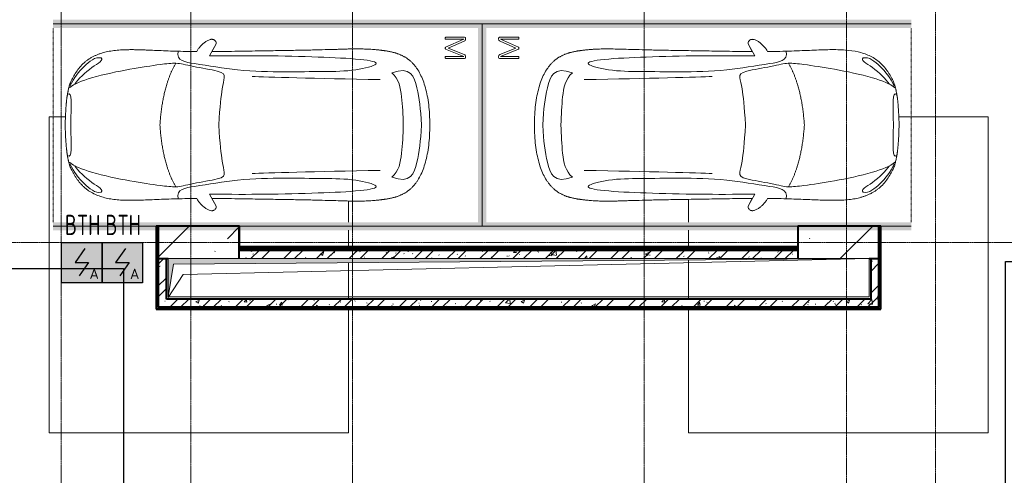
# Model space of a CAD drawing. Header units: millimetres. Extents: x -135639 to 224623, y -383017 to -59102.
# Tile 196 of 256: x 84482 to 96644, y -274592 to -268966. Entities that reach past the tile are written whole.
import ezdxf
from ezdxf.enums import TextEntityAlignment as Align

# ---------------------------------------------------------------- set-up
doc = ezdxf.new("R2010")
doc.units = ezdxf.units.MM
for name, pattern in [('CONTINOUS', [0]), ('Линия сетки', [25, 20, -2.5, 0, -2.5]), ('Невидимые', [5, 3, -2]), ('Штрих_3_3_', [6, 3, -3])]:
    doc.linetypes.add(name, pattern=pattern)
for name, color, linetype, lineweight in [('A-000-M_MASS', 7, 'Continuous', 18), ('A-200-M_WALL', 7, 'Continuous', 18), ('A-200-M_WALL_INT', 7, 'Continuous', 18), ('A-200-M_WALL_PAT', 7, 'Continuous', 40), ('C-953-M_PARKING', 7, 'Continuous', 18), ('C-953-MH_PARKING', 7, 'Невидимые', 18), ('M-567-M_MECH_EQP', 7, 'Continuous', 18), ('S-160-M_FOUND', 7, 'Continuous', 18), ('S-280-M_COLUMN', 7, 'Continuous', 18), ('Z-030-M_GRID', 7, 'Continuous', 9), ('Z-060-M_DETAIL', 7, 'Continuous', 18), ('ПС', 7, 'Continuous', 40), ('СС-011-ПОЖ-СИГНАЛИЗАЦИЯ', 1, 'Continuous', 30)]:
    doc.layers.add(name, color=color, linetype=linetype, lineweight=lineweight)
doc.styles.add('1111', font='isocpeur.ttf')
pattern_1 = [(50, (0, 0), (437.2423, -38.2536), [45.72, -502.92]), (355, (0, 0), (-84.5828, 458.5367), [36.576, -402.336]), (100.451, (36.44, -3.2), (352.662, 420.2802), [38.856, -427.416]), (46.184, (0, 121.9), (650.59, -100.9033), [68.58, -754.38]), (96.636, (54.2, 113.5), (569.766, 593.8263), [58.284, -641.125]), (351.184, (0, 121.9), (569.7716, 593.8214), [54.864, -603.504]), (21, (60.96, 91.44), (363.87505, -245.4366), [45.72, -502.92]), (326, (60.96, 91.44), (148.3253, 442.0518), [36.576, -402.336]), (71.451, (91.3, 71), (512.201, 196.6115), [38.856, -427.416]), (37.5, (0, 0), (7.41278, 202.93179), [6.706, -390.754, 6.706, -401.726, -403.86]), (37.5, (0, 0), (7.41278, 202.93179), [-805.891, 6.706, -397.154]), (7.5, (0, 0), (160.36715, 240.43305), [6.706, -226.162, 6.706, -381.61, -153.924]), (7.5, (0, 0), (160.36715, 240.43305), [-621.182, 6.706, -147.218]), (327.5, (-135.94, 0), (325.41783, -13.7491), [6.706, -145.694, 6.706, -468.782, -630.936]), (327.5, (-135.94, 0), (325.41783, -13.7491), [-627.888, 6.706, -624.23]), (317.5, (-196.9, 0), (355.51, 61.0244), [6.706, -191.414, 6.706, -309.067, -448.056]), (317.5, (-196.9, 0), (355.51, 61.0244), [-513.893, 6.706, -441.35])]
pattern_2 = [(45, (0, 0), (-202.05576, 202.05576), []), (45, (134.7, 0), (-202.05576, 202.05576), [])]
pattern_3 = [(0, (0, 0), (812.8, 203.2), [67.056, -542.544, 67.056, -542.544, -3251.2]), (0, (0, 0), (812.8, 203.2), [-1219.2, 67.056, -1152.144, 67.056, -542.544, -1422.4]), (0, (0, 0), (812.8, 203.2), [-3048, 67.056, -339.344, 67.056, -948.944]), (120, (304.8, 101.6), (-582.37636, 602.30545), [67.056, -542.544, 67.056, -542.544, -3251.2]), (120, (304.8, 101.6), (-582.37636, 602.30545), [-1219.2, 67.056, -1152.144, 67.056, -542.544, -1422.4]), (120, (304.8, 101.6), (-582.37636, 602.30545), [-3048, 67.056, -339.344, 67.056, -948.944]), (240, (406.4, 508), (-230.42364, -805.50545), [67.056, -542.544, 67.056, -542.544, -3251.2]), (240, (406.4, 508), (-230.42364, -805.50545), [-1219.2, 67.056, -1152.144, 67.056, -542.544, -1422.4]), (240, (406.4, 508), (-230.42364, -805.50545), [-3048, 67.056, -339.344, 67.056, -948.944])]

# ---------------------------------------------------------------- blocks, each defined once
blk = doc.blocks.new('A_PAR_Parking - M-2663509-B2_-11_400_')
at = {"layer": 'C-953-M_PARKING', "true_color": 0xf7f9fb}
blk.add_hatch(color=7, dxfattribs=at).paths.add_polyline_path([(-1300, 2650), (-1300, -2700), (1300, -2700), (1300, 2650), (1200, 2650), (1200, -2600), (-1200, -2600), (-1200, 2650)])
at = {"layer": 'A-000-M_MASS', "color": 253, "true_color": 0xaaaaaa}
for p, q in [((-853, 717), (-993, 639)), ((-906, 687), (-993, 639)), ((853, 717), (993, 639)), ((993, 639), (906, 687))]:
    blk.add_line(p, q, dxfattribs=at)
for centre, start, end in [((-1010, 678), 223.4184, 293.9305), ((1010, 678), 246.0695, 316.5816)]:
    blk.add_arc(centre, 42.2, start, end, dxfattribs=at)
for points, knots in [([(-908, 876), (-908, 976), (-911, 1161), (-920, 1362), (-926, 1508), (-930, 1645), (-930, 1769), (-922, 1880), (-911, 1957), (-894, 2031), (-871, 2100), (-841, 2165), (-809, 2216), (-779, 2254), (-754, 2281), (-727, 2307), (-698, 2332), (-667, 2355), (-636, 2376), (-604, 2395), (-574, 2412), (-545, 2426), (-519, 2438), (-500, 2445), (-485, 2450), (-474, 2453), (-463, 2456), (-452, 2458), (-440, 2461), (-428, 2463), (-414, 2466), (-402, 2468), (-391, 2470), (-383, 2471), (-376, 2473), (-370, 2474), (-363, 2475), (-356, 2476), (-349, 2477), (-343, 2478), (-337, 2479), (-330, 2480), (-324, 2481), (-317, 2481), (-309, 2482), (-301, 2483), (-293, 2484), (-285, 2485), (-276, 2486), (-263, 2487), (-249, 2488), (-235, 2489), (-223, 2490), (-211, 2491), (-199, 2492), (-186, 2493), (-168, 2494), (-148, 2495), (-127, 2496), (-106, 2497), (-77, 2498), (-40, 2500), (-13, 2501), (1, 2501)], [-1, -1, -1, -1, -0.913265, -0.826531, -0.783163, -0.739796, -0.653061, -0.612245, -0.571429, -0.530612, -0.489796, -0.44898, -0.408163, -0.387755, -0.367347, -0.346939, -0.326531, -0.306122, -0.285714, -0.265306, -0.244898, -0.22449, -0.204082, -0.183673, -0.173469, -0.163265, -0.153061, -0.142857, -0.132653, -0.122449, -0.112245, -0.102041, -0.096939, -0.091837, -0.086735, -0.084184, -0.081633, -0.076531, -0.07398, -0.071429, -0.068878, -0.066327, -0.063776, -0.061224, -0.058673, -0.056122, -0.053571, -0.05102, -0.048469, -0.045918, -0.040816, -0.038265, -0.035714, -0.033163, -0.030612, -0.028061, -0.02551, -0.020408, -0.017857, -0.015306, -0.010204, -0.005102, 0, 0, 0, 0]), ([(-480, 2441), (-586, 2392), (-719, 2283), (-847, 2128), (-828, 2057)], [0, 0, 0, 0, 0.53668, 1.024735, 1.024735, 1.024735, 1.024735]), ([(-459, 2446), (-508, 2398), (-601, 2147), (-696, 1684), (-744, 1354), (-774, 1106), (-734, 996), (-660, 552), (-618, 522), (-447, 565), (-234, 590), (-2, 602)], [0, 0, 0, 0, 0.884172, 2.058368, 3.212407, 3.977765, 4.871213, 5.547774, 6.288901, 6.772879, 7.454401, 7.454401, 7.454401, 7.454401]), ([(1, 2501), (22, 2500), (51, 2499), (88, 2498), (113, 2497), (137, 2496), (160, 2494), (181, 2493), (201, 2492), (219, 2491), (237, 2489), (253, 2488), (268, 2487), (282, 2485), (295, 2484), (307, 2483), (320, 2481), (330, 2480), (338, 2479), (345, 2478), (350, 2477), (356, 2476), (361, 2475), (366, 2474), (371, 2473), (377, 2472), (385, 2471), (393, 2469), (403, 2467), (416, 2465), (434, 2462), (454, 2458), (476, 2453), (498, 2446), (521, 2437), (555, 2422), (605, 2396), (669, 2355), (730, 2307), (773, 2263), (802, 2225), (823, 2195), (841, 2164), (857, 2132), (871, 2099), (887, 2053), (904, 1994), (915, 1931), (922, 1879), (926, 1839), (928, 1798), (930, 1756), (930, 1720), (931, 1690), (931, 1667), (930, 1645), (930, 1621), (929, 1598), (929, 1566), (927, 1526), (925, 1459), (919, 1336), (911, 1145), (908, 970), (908, 876)], [-1, -1, -1, -1, -0.992347, -0.98852, -0.984694, -0.980867, -0.977041, -0.973214, -0.969388, -0.965561, -0.961735, -0.957908, -0.954082, -0.950255, -0.946429, -0.942602, -0.938776, -0.933673, -0.931122, -0.928571, -0.92602, -0.923469, -0.920918, -0.918367, -0.915816, -0.913265, -0.908163, -0.903061, -0.897959, -0.887755, -0.877551, -0.857143, -0.836735, -0.816327, -0.795918, -0.77551, -0.734694, -0.693878, -0.653061, -0.612245, -0.591837, -0.571429, -0.55102, -0.530612, -0.510204, -0.489796, -0.44898, -0.408163, -0.387755, -0.367347, -0.346939, -0.326531, -0.306122, -0.295918, -0.285714, -0.27551, -0.265306, -0.255102, -0.244898, -0.22449, -0.204082, -0.163265, -0.081633, 0, 0, 0, 0]), ([(459, 2446), (508, 2398), (601, 2147), (696, 1684), (744, 1354), (774, 1106), (734, 996), (660, 552), (618, 522), (447, 565), (234, 590), (2, 602)], [0, 0, 0, 0, 0.884172, 2.058368, 3.212407, 3.977765, 4.871213, 5.547774, 6.288901, 6.772879, 7.454401, 7.454401, 7.454401, 7.454401]), ([(480, 2441), (586, 2392), (719, 2283), (847, 2128), (828, 2057)], [0, 0, 0, 0, 0.53668, 1.024735, 1.024735, 1.024735, 1.024735]), ([(-828, 2057), (-803, 2016), (-728, 2173), (-566, 2339), (-505, 2381)], [0, 0, 0, 0, 0.497572, 1.022643, 1.022643, 1.022643, 1.022643]), ([(828, 2057), (803, 2016), (728, 2173), (566, 2339), (505, 2381)], [0, 0, 0, 0, 0.497572, 1.022643, 1.022643, 1.022643, 1.022643]), ([(-908, 1106), (-792, 1130), (-753, 859), (-663, 332), (-655, -196), (-661, -684), (-663, -1068), (-764, -1443), (-817, -1157), (-842, -605), (-857, -17), (-857, 454), (-853, 717)], [0, 0, 0, 0, 1.013953, 2.476159, 4.172855, 5.704608, 7.082231, 8.244161, 9.589947, 11.154659, 12.917121, 14.362976, 14.362976, 14.362976, 14.362976]), ([(908, 1106), (792, 1130), (753, 859), (663, 332), (655, -196), (661, -684), (663, -1068), (764, -1443), (817, -1157), (842, -605), (857, -17), (857, 454), (853, 717)], [0, 0, 0, 0, 1.013953, 2.476159, 4.172855, 5.704608, 7.082231, 8.244161, 9.589947, 11.154659, 12.917121, 14.362976, 14.362976, 14.362976, 14.362976]), ([(-1041, 649), (-1044, 652), (-1049, 657), (-1053, 664), (-1055, 669), (-1057, 675), (-1058, 682), (-1058, 688), (-1058, 702), (-1052, 723), (-1036, 756), (-1011, 790), (-985, 818), (-962, 839), (-944, 853), (-926, 866), (-914, 873), (-908, 876)], [-1, -1, -1, -1, -0.941667, -0.9125, -0.883333, -0.854167, -0.825, -0.795833, -0.766667, -0.65, -0.533333, -0.4, -0.266667, -0.2, -0.133333, -0.066667, 0, 0, 0, 0]), ([(908, 876), (913, 873), (923, 867), (944, 853), (971, 832), (1000, 803), (1026, 771), (1043, 742), (1053, 719), (1057, 703), (1059, 690), (1058, 680), (1056, 673), (1054, 666), (1050, 658), (1045, 652), (1041, 649)], [-1, -1, -1, -1, -0.941667, -0.883333, -0.766667, -0.65, -0.533333, -0.4, -0.333333, -0.266667, -0.2, -0.166667, -0.133333, -0.1, -0.066667, 0, 0, 0, 0]), ([(0, -2004), (-45, -2004), (-132, -2001), (-252, -1991), (-362, -1974), (-462, -1950), (-551, -1921), (-630, -1886), (-686, -1853), (-726, -1824), (-753, -1802), (-774, -1782), (-789, -1766), (-799, -1753), (-809, -1740), (-819, -1727), (-828, -1714), (-836, -1701), (-844, -1688), (-851, -1674), (-858, -1661), (-864, -1647), (-870, -1634), (-876, -1620), (-881, -1606), (-885, -1592), (-890, -1578), (-894, -1565), (-897, -1551), (-901, -1537), (-904, -1524), (-907, -1510), (-909, -1497), (-912, -1483), (-914, -1470), (-916, -1457), (-918, -1444), (-919, -1432), (-921, -1419), (-923, -1403), (-925, -1383), (-928, -1361), (-930, -1339), (-932, -1318), (-934, -1290), (-936, -1257), (-938, -1218), (-939, -1179), (-940, -1139), (-940, -1097), (-939, -1039), (-938, -958), (-934, -846), (-931, -714), (-926, -559), (-923, -376), (-919, -163), (-915, 82), (-911, 315), (-908, 521), (-907, 631), (-906, 687)], [-1, -1, -1, -1, -0.97619, -0.952381, -0.928571, -0.904762, -0.880952, -0.857143, -0.833333, -0.821429, -0.809524, -0.797619, -0.791667, -0.785714, -0.779762, -0.77381, -0.767857, -0.761905, -0.755952, -0.75, -0.744048, -0.738095, -0.732143, -0.72619, -0.720238, -0.714286, -0.708333, -0.702381, -0.696429, -0.690476, -0.684524, -0.678571, -0.672619, -0.666667, -0.660714, -0.654762, -0.64881, -0.642857, -0.636905, -0.630952, -0.619048, -0.607143, -0.595238, -0.583333, -0.571429, -0.547619, -0.52381, -0.5, -0.47619, -0.452381, -0.428571, -0.380952, -0.333333, -0.285714, -0.238095, -0.190476, -0.142857, -0.095238, -0.047619, -0.02381, 0, 0, 0, 0]), ([(906, 687), (907, 631), (908, 521), (911, 367), (913, 222), (916, 41), (919, -163), (923, -376), (926, -559), (930, -688), (932, -780), (934, -844), (936, -902), (938, -956), (939, -1007), (940, -1053), (940, -1097), (940, -1139), (939, -1179), (938, -1218), (936, -1257), (934, -1290), (932, -1318), (930, -1339), (928, -1361), (925, -1383), (923, -1403), (921, -1419), (919, -1432), (918, -1444), (916, -1457), (914, -1470), (912, -1483), (909, -1497), (907, -1510), (904, -1524), (901, -1537), (897, -1551), (894, -1565), (890, -1578), (885, -1592), (881, -1606), (876, -1620), (870, -1634), (864, -1647), (858, -1661), (851, -1674), (844, -1688), (836, -1701), (828, -1714), (819, -1727), (809, -1740), (799, -1753), (789, -1766), (774, -1782), (753, -1802), (726, -1824), (686, -1853), (607, -1900), (495, -1942), (362, -1974), (252, -1991), (132, -2001), (45, -2004), (0, -2004)], [-1, -1, -1, -1, -0.97619, -0.952381, -0.928571, -0.904762, -0.857143, -0.809524, -0.761905, -0.714286, -0.690476, -0.666667, -0.642857, -0.619048, -0.595238, -0.571429, -0.547619, -0.52381, -0.5, -0.47619, -0.452381, -0.428571, -0.416667, -0.404762, -0.392857, -0.380952, -0.369048, -0.363095, -0.357143, -0.35119, -0.345238, -0.339286, -0.333333, -0.327381, -0.321429, -0.315476, -0.309524, -0.303571, -0.297619, -0.291667, -0.285714, -0.279762, -0.27381, -0.267857, -0.261905, -0.255952, -0.25, -0.244048, -0.238095, -0.232143, -0.22619, -0.220238, -0.214286, -0.208333, -0.202381, -0.190476, -0.178571, -0.166667, -0.142857, -0.095238, -0.071429, -0.047619, -0.02381, 0, 0, 0, 0]), ([(-643, -1535), (-732, -1765), (-468, -1855), (-203, -1891), (-2, -1902)], [0, 0, 0, 0, 0.867049, 1.684227, 1.684227, 1.684227, 1.684227]), ([(-643, -1535), (-570, -1622), (-349, -1664), (-124, -1672), (-2, -1676)], [0, 0, 0, 0, 0.616728, 1.242165, 1.242165, 1.242165, 1.242165]), ([(643, -1535), (732, -1765), (468, -1855), (203, -1891), (2, -1902)], [0, 0, 0, 0, 0.867049, 1.684227, 1.684227, 1.684227, 1.684227]), ([(643, -1535), (570, -1622), (349, -1664), (124, -1672), (2, -1676)], [0, 0, 0, 0, 0.616728, 1.242165, 1.242165, 1.242165, 1.242165])]:
    blk.add_open_spline(points, degree=3, knots=knots, dxfattribs=at)
for points, degree in [([(-376, 2470), (-425, 2412), (-257, 2425), (-2, 2432)], 3), ([(376, 2470), (425, 2412), (257, 2425), (2, 2432)], 3), ([(-2, 1330), (-478, 1299), (-762, 1135)], 2), ([(2, 1330), (478, 1299), (762, 1135)], 2), ([(-599, 190), (-592, 24), (-575, -588), (-560, -1389)], 3), ([(599, 190), (592, 24), (575, -588), (560, -1389)], 3)]:
    blk.add_open_spline(points, degree=degree, dxfattribs=at)
at = {"layer": 'C-953-M_PARKING', "color": 253, "true_color": 0xaaaaaa}
for p, q in [((-1250, -2650), (-1250, 2650)), ((1250, 2650), (1250, -2650)), ((823, -2198), (822, -2200)), ((822, -2200), (822, -2434)), ((825, -2196), (823, -2198)), ((823, -2198), (825, -2196)), ((828, -2195), (825, -2196)), ((825, -2196), (828, -2195)), ((834, -2195), (828, -2195)), ((840, -2195), (834, -2195)), ((844, -2196), (840, -2195)), ((840, -2195), (844, -2196)), ((846, -2198), (844, -2196)), ((844, -2196), (846, -2198)), ((846, -2200), (846, -2198)), ((938, -2199), (846, -2425)), ((846, -2425), (846, -2200)), ((869, -2430), (950, -2232)), ((939, -2197), (938, -2199)), ((938, -2199), (939, -2197)), ((941, -2196), (939, -2197)), ((939, -2197), (941, -2196)), ((944, -2195), (941, -2196)), ((941, -2196), (944, -2195)), ((949, -2195), (944, -2195)), ((944, -2195), (949, -2195)), ((953, -2195), (949, -2195)), ((949, -2195), (953, -2195)), ((950, -2232), (1037, -2429)), ((956, -2196), (953, -2195)), ((953, -2195), (956, -2196)), ((958, -2197), (956, -2196)), ((956, -2196), (958, -2197)), ((960, -2199), (958, -2197)), ((958, -2197), (960, -2199)), ((1059, -2425), (960, -2199)), ((1061, -2196), (1059, -2198)), ((1059, -2198), (1061, -2196)), ((1059, -2198), (1059, -2200)), ((1059, -2200), (1059, -2425)), ((1065, -2195), (1061, -2196)), ((1061, -2196), (1065, -2195)), ((1070, -2195), (1065, -2195)), ((1076, -2195), (1070, -2195)), ((1080, -2196), (1076, -2195)), ((1076, -2195), (1080, -2196)), ((1082, -2198), (1080, -2196)), ((1080, -2196), (1082, -2198)), ((1083, -2200), (1082, -2198)), ((1082, -2198), (1083, -2200)), ((1083, -2434), (1083, -2200)), ((866, -2437), (869, -2430)), ((1037, -2429), (1041, -2437)), ((822, -2434), (826, -2443)), ((826, -2443), (833, -2446)), ((833, -2446), (846, -2446)), ((846, -2446), (855, -2445)), ((855, -2445), (861, -2442)), ((861, -2442), (866, -2437)), ((1041, -2437), (1046, -2442)), ((1046, -2442), (1051, -2445)), ((1051, -2445), (1058, -2446)), ((1058, -2446), (1072, -2446)), ((1072, -2446), (1075, -2445)), ((1075, -2445), (1072, -2446)), ((1075, -2445), (1079, -2443)), ((1079, -2443), (1075, -2445)), ((1079, -2443), (1082, -2440)), ((1082, -2440), (1079, -2443)), ((1082, -2440), (1083, -2434)), ((1250, -2650), (-1250, -2650))]:
    blk.add_line(p, q, dxfattribs=at)
at = {"layer": 'C-953-MH_PARKING', "color": 253, "linetype": 'Штрих_3_3_', "true_color": 0xaaaaaa}
blk.add_line((-1200, 2650), (1200, 2650), dxfattribs=at)
blk = doc.blocks.new('A_PAR_Parking - M-V4-B2_-11_400_')
at = {"layer": 'C-953-M_PARKING', "true_color": 0xf7f9fb}
blk.add_hatch(color=7, dxfattribs=at).paths.add_polyline_path([(-1300, -2580), (-1300, -2650), (-1200, -2650), (-1200, 2600), (1200, 2600), (1200, -2650), (1300, -2650), (1300, 2700), (-1300, 2700), (-1300, -1886)])
at = {"layer": 'A-000-M_MASS', "color": 253, "true_color": 0xaaaaaa}
for p, q in [((-853, -717), (-993, -639)), ((-906, -687), (-993, -639)), ((853, -717), (993, -639)), ((993, -639), (906, -687))]:
    blk.add_line(p, q, dxfattribs=at)
for centre, start, end in [((-1010, -678), 66.0695, 136.5816), ((1010, -678), 43.4184, 113.9305)]:
    blk.add_arc(centre, 42.2, start, end, dxfattribs=at)
for points, knots in [([(0, 2004), (-45, 2004), (-132, 2001), (-252, 1991), (-362, 1974), (-495, 1942), (-607, 1900), (-686, 1853), (-726, 1824), (-753, 1802), (-774, 1782), (-789, 1766), (-799, 1753), (-809, 1740), (-819, 1727), (-828, 1714), (-836, 1701), (-844, 1688), (-851, 1674), (-858, 1661), (-864, 1647), (-870, 1634), (-876, 1620), (-881, 1606), (-885, 1592), (-890, 1578), (-894, 1565), (-897, 1551), (-901, 1537), (-904, 1524), (-907, 1510), (-909, 1497), (-912, 1483), (-914, 1470), (-916, 1457), (-918, 1444), (-919, 1432), (-921, 1419), (-923, 1403), (-925, 1383), (-928, 1361), (-930, 1339), (-932, 1318), (-934, 1290), (-936, 1257), (-938, 1218), (-939, 1179), (-940, 1139), (-940, 1097), (-940, 1053), (-939, 1007), (-938, 956), (-936, 902), (-934, 844), (-932, 780), (-930, 688), (-926, 559), (-923, 376), (-919, 163), (-915, -82), (-911, -315), (-908, -521), (-907, -631), (-906, -687)], [0, 0, 0, 0, 0.02381, 0.047619, 0.071429, 0.095238, 0.142857, 0.166667, 0.178571, 0.190476, 0.202381, 0.208333, 0.214286, 0.220238, 0.22619, 0.232143, 0.238095, 0.244048, 0.25, 0.255952, 0.261905, 0.267857, 0.27381, 0.279762, 0.285714, 0.291667, 0.297619, 0.303571, 0.309524, 0.315476, 0.321429, 0.327381, 0.333333, 0.339286, 0.345238, 0.35119, 0.357143, 0.363095, 0.369048, 0.380952, 0.392857, 0.404762, 0.416667, 0.428571, 0.452381, 0.47619, 0.5, 0.52381, 0.547619, 0.571429, 0.595238, 0.619048, 0.642857, 0.666667, 0.690476, 0.714286, 0.761905, 0.809524, 0.857143, 0.904762, 0.952381, 0.97619, 1, 1, 1, 1]), ([(906, -687), (907, -631), (908, -521), (911, -367), (913, -222), (916, -41), (919, 163), (923, 376), (926, 559), (930, 688), (932, 780), (935, 865), (938, 958), (939, 1039), (940, 1097), (940, 1139), (939, 1179), (938, 1218), (937, 1250), (935, 1277), (933, 1304), (930, 1332), (928, 1361), (925, 1383), (923, 1403), (921, 1419), (919, 1432), (918, 1444), (916, 1457), (914, 1470), (912, 1483), (909, 1497), (907, 1510), (904, 1524), (901, 1537), (897, 1551), (894, 1565), (890, 1578), (885, 1592), (881, 1606), (876, 1620), (870, 1634), (864, 1647), (858, 1661), (851, 1674), (844, 1688), (836, 1701), (828, 1714), (819, 1727), (809, 1740), (799, 1753), (789, 1766), (774, 1782), (753, 1802), (726, 1824), (686, 1853), (630, 1886), (551, 1921), (462, 1950), (362, 1974), (252, 1991), (132, 2001), (45, 2004), (0, 2004)], [0, 0, 0, 0, 0.02381, 0.047619, 0.071429, 0.095238, 0.142857, 0.190476, 0.238095, 0.285714, 0.309524, 0.333333, 0.380952, 0.428571, 0.452381, 0.47619, 0.5, 0.52381, 0.547619, 0.559524, 0.571429, 0.595238, 0.607143, 0.619048, 0.630952, 0.636905, 0.642857, 0.64881, 0.654762, 0.660714, 0.666667, 0.672619, 0.678571, 0.684524, 0.690476, 0.696429, 0.702381, 0.708333, 0.714286, 0.720238, 0.72619, 0.732143, 0.738095, 0.744048, 0.75, 0.755952, 0.761905, 0.767857, 0.77381, 0.779762, 0.785714, 0.791667, 0.797619, 0.809524, 0.821429, 0.833333, 0.857143, 0.880952, 0.904762, 0.928571, 0.952381, 0.97619, 1, 1, 1, 1]), ([(-643, 1535), (-732, 1765), (-468, 1855), (-203, 1891), (-2, 1902)], [0, 0, 0, 0, 0.867049, 1.684227, 1.684227, 1.684227, 1.684227]), ([(643, 1535), (732, 1765), (468, 1855), (203, 1891), (2, 1902)], [0, 0, 0, 0, 0.867049, 1.684227, 1.684227, 1.684227, 1.684227]), ([(-643, 1535), (-570, 1622), (-349, 1664), (-124, 1672), (-2, 1676)], [0, 0, 0, 0, 0.616728, 1.242165, 1.242165, 1.242165, 1.242165]), ([(643, 1535), (570, 1622), (349, 1664), (124, 1672), (2, 1676)], [0, 0, 0, 0, 0.616728, 1.242165, 1.242165, 1.242165, 1.242165]), ([(-908, -1106), (-792, -1130), (-753, -859), (-663, -332), (-655, 196), (-661, 684), (-663, 1068), (-764, 1443), (-817, 1157), (-842, 605), (-857, 17), (-857, -454), (-853, -717)], [0, 0, 0, 0, 1.013953, 2.476159, 4.172855, 5.704608, 7.082231, 8.244161, 9.589947, 11.154659, 12.917121, 14.362976, 14.362976, 14.362976, 14.362976]), ([(908, -1106), (792, -1130), (753, -859), (663, -332), (655, 196), (661, 684), (663, 1068), (764, 1443), (817, 1157), (842, 605), (857, 17), (857, -454), (853, -717)], [0, 0, 0, 0, 1.013953, 2.476159, 4.172855, 5.704608, 7.082231, 8.244161, 9.589947, 11.154659, 12.917121, 14.362976, 14.362976, 14.362976, 14.362976]), ([(-459, -2446), (-508, -2398), (-601, -2147), (-696, -1684), (-744, -1354), (-774, -1106), (-734, -996), (-660, -552), (-618, -522), (-447, -565), (-234, -590), (-2, -602)], [0, 0, 0, 0, 0.884172, 2.058368, 3.212407, 3.977765, 4.871213, 5.547774, 6.288901, 6.772879, 7.454401, 7.454401, 7.454401, 7.454401]), ([(459, -2446), (508, -2398), (601, -2147), (696, -1684), (744, -1354), (774, -1106), (734, -996), (660, -552), (618, -522), (447, -565), (234, -590), (2, -602)], [0, 0, 0, 0, 0.884172, 2.058368, 3.212407, 3.977765, 4.871213, 5.547774, 6.288901, 6.772879, 7.454401, 7.454401, 7.454401, 7.454401]), ([(-1041, -649), (-1045, -652), (-1050, -658), (-1054, -666), (-1056, -673), (-1058, -680), (-1059, -690), (-1057, -703), (-1053, -719), (-1043, -742), (-1026, -771), (-1000, -803), (-971, -832), (-944, -853), (-923, -867), (-913, -873), (-908, -876)], [0, 0, 0, 0, 0.066667, 0.1, 0.133333, 0.166667, 0.2, 0.266667, 0.333333, 0.4, 0.533333, 0.65, 0.766667, 0.883333, 0.941667, 1, 1, 1, 1]), ([(908, -876), (914, -873), (926, -866), (944, -853), (962, -839), (985, -818), (1011, -790), (1036, -756), (1052, -723), (1058, -702), (1058, -688), (1058, -682), (1057, -675), (1055, -669), (1053, -664), (1049, -657), (1044, -652), (1041, -649)], [0, 0, 0, 0, 0.066667, 0.133333, 0.2, 0.266667, 0.4, 0.533333, 0.65, 0.766667, 0.795833, 0.825, 0.854167, 0.883333, 0.9125, 0.941667, 1, 1, 1, 1]), ([(-908, -876), (-908, -970), (-911, -1145), (-919, -1337), (-925, -1476), (-928, -1559), (-929, -1622), (-930, -1660), (-930, -1690), (-930, -1713), (-929, -1734), (-929, -1756), (-928, -1777), (-927, -1805), (-925, -1840), (-921, -1880), (-916, -1919), (-910, -1957), (-902, -1994), (-893, -2030), (-882, -2065), (-870, -2099), (-856, -2133), (-840, -2165), (-821, -2196), (-801, -2225), (-772, -2263), (-729, -2308), (-668, -2356), (-604, -2396), (-554, -2423), (-519, -2438), (-496, -2446), (-474, -2453), (-452, -2458), (-432, -2462), (-414, -2466), (-402, -2468), (-391, -2470), (-383, -2471), (-376, -2473), (-370, -2474), (-365, -2475), (-360, -2475), (-354, -2476), (-349, -2477), (-343, -2478), (-337, -2479), (-328, -2480), (-318, -2481), (-305, -2483), (-293, -2484), (-280, -2486), (-266, -2487), (-251, -2488), (-235, -2489), (-218, -2491), (-199, -2492), (-179, -2493), (-158, -2495), (-135, -2496), (-111, -2497), (-86, -2498), (-50, -2499), (-20, -2500), (1, -2501)], [0, 0, 0, 0, 0.081633, 0.163265, 0.204082, 0.244898, 0.265306, 0.285714, 0.295918, 0.306122, 0.316327, 0.326531, 0.336735, 0.346939, 0.367347, 0.387755, 0.408163, 0.428571, 0.44898, 0.469388, 0.489796, 0.510204, 0.530612, 0.55102, 0.571429, 0.591837, 0.612245, 0.653061, 0.693878, 0.734694, 0.77551, 0.795918, 0.816327, 0.836735, 0.857143, 0.877551, 0.887755, 0.897959, 0.903061, 0.908163, 0.913265, 0.915816, 0.918367, 0.920918, 0.923469, 0.92602, 0.928571, 0.931122, 0.933673, 0.938776, 0.942602, 0.946429, 0.950255, 0.954082, 0.957908, 0.961735, 0.965561, 0.969388, 0.973214, 0.977041, 0.980867, 0.984694, 0.98852, 0.992347, 1, 1, 1, 1]), ([(1, -2501), (15, -2501), (42, -2500), (79, -2498), (108, -2497), (129, -2496), (145, -2495), (160, -2494), (174, -2494), (188, -2493), (205, -2492), (221, -2490), (237, -2489), (247, -2488), (258, -2488), (268, -2487), (277, -2486), (289, -2485), (303, -2483), (316, -2482), (325, -2480), (332, -2479), (338, -2479), (345, -2478), (350, -2477), (358, -2476), (365, -2474), (371, -2473), (377, -2472), (385, -2471), (393, -2469), (403, -2467), (416, -2465), (429, -2463), (442, -2460), (454, -2458), (465, -2455), (476, -2452), (487, -2449), (501, -2445), (521, -2437), (547, -2426), (575, -2412), (606, -2395), (637, -2376), (679, -2347), (730, -2307), (781, -2254), (824, -2196), (858, -2133), (884, -2065), (911, -1970), (929, -1835), (932, -1681), (928, -1539), (922, -1387), (912, -1177), (908, -982), (908, -876)], [0, 0, 0, 0, 0.005102, 0.010204, 0.015306, 0.017857, 0.020408, 0.022959, 0.02551, 0.028061, 0.030612, 0.035714, 0.038265, 0.040816, 0.043367, 0.045918, 0.048469, 0.05102, 0.056122, 0.061224, 0.063776, 0.066327, 0.068878, 0.071429, 0.07398, 0.076531, 0.081633, 0.084184, 0.086735, 0.091837, 0.096939, 0.102041, 0.112245, 0.122449, 0.132653, 0.142857, 0.153061, 0.163265, 0.173469, 0.183673, 0.204082, 0.22449, 0.244898, 0.265306, 0.285714, 0.306122, 0.346939, 0.387755, 0.428571, 0.469388, 0.510204, 0.55102, 0.632653, 0.72449, 0.770408, 0.816327, 0.908163, 1, 1, 1, 1]), ([(-480, -2441), (-586, -2392), (-719, -2283), (-847, -2128), (-828, -2057)], [0, 0, 0, 0, 0.53668, 1.024735, 1.024735, 1.024735, 1.024735]), ([(-828, -2057), (-803, -2016), (-728, -2173), (-566, -2339), (-505, -2381)], [0, 0, 0, 0, 0.497572, 1.022643, 1.022643, 1.022643, 1.022643]), ([(480, -2441), (586, -2392), (719, -2283), (847, -2128), (828, -2057)], [0, 0, 0, 0, 0.53668, 1.024735, 1.024735, 1.024735, 1.024735]), ([(828, -2057), (803, -2016), (728, -2173), (566, -2339), (505, -2381)], [0, 0, 0, 0, 0.497572, 1.022643, 1.022643, 1.022643, 1.022643])]:
    blk.add_open_spline(points, degree=3, knots=knots, dxfattribs=at)
for points, degree in [([(-599, -190), (-592, -24), (-575, 588), (-560, 1389)], 3), ([(599, -190), (592, -24), (575, 588), (560, 1389)], 3), ([(-2, -1330), (-478, -1299), (-762, -1135)], 2), ([(2, -1330), (478, -1299), (762, -1135)], 2), ([(-376, -2470), (-425, -2412), (-257, -2425), (-2, -2432)], 3), ([(376, -2470), (425, -2412), (257, -2425), (2, -2432)], 3)]:
    blk.add_open_spline(points, degree=degree, dxfattribs=at)
at = {"layer": 'C-953-M_PARKING', "color": 253, "true_color": 0xaaaaaa}
for p, q in [((1250, 2650), (-1250, 2650)), ((-1250, 2650), (-1250, -2650)), ((1250, -2650), (1250, 2650)), ((826, 2443), (822, 2434)), ((822, 2434), (822, 2200)), ((833, 2446), (826, 2443)), ((846, 2446), (833, 2446)), ((855, 2445), (846, 2446)), ((861, 2442), (855, 2445)), ((866, 2437), (861, 2442)), ((869, 2430), (866, 2437)), ((1041, 2437), (1037, 2429)), ((1046, 2442), (1041, 2437)), ((1051, 2445), (1046, 2442)), ((1058, 2446), (1051, 2445)), ((1072, 2446), (1058, 2446)), ((1075, 2445), (1072, 2446)), ((1072, 2446), (1075, 2445)), ((1079, 2443), (1075, 2445)), ((1075, 2445), (1079, 2443)), ((1082, 2440), (1079, 2443)), ((1079, 2443), (1082, 2440)), ((1083, 2434), (1082, 2440)), ((1083, 2200), (1083, 2434)), ((846, 2200), (846, 2425)), ((846, 2425), (938, 2199)), ((950, 2232), (869, 2430)), ((1037, 2429), (950, 2232)), ((960, 2199), (1059, 2425)), ((1059, 2425), (1059, 2200)), ((822, 2200), (823, 2198)), ((823, 2198), (825, 2196)), ((825, 2196), (823, 2198)), ((825, 2196), (828, 2195)), ((828, 2195), (825, 2196)), ((828, 2195), (834, 2195)), ((834, 2195), (840, 2195)), ((840, 2195), (844, 2196)), ((844, 2196), (840, 2195)), ((844, 2196), (846, 2198)), ((846, 2198), (844, 2196)), ((846, 2198), (846, 2200)), ((938, 2199), (939, 2197)), ((939, 2197), (938, 2199)), ((939, 2197), (941, 2196)), ((941, 2196), (939, 2197)), ((941, 2196), (944, 2195)), ((944, 2195), (941, 2196)), ((944, 2195), (949, 2195)), ((949, 2195), (944, 2195)), ((949, 2195), (953, 2195)), ((953, 2195), (949, 2195)), ((953, 2195), (956, 2196)), ((956, 2196), (953, 2195)), ((956, 2196), (958, 2197)), ((958, 2197), (956, 2196)), ((958, 2197), (960, 2199)), ((960, 2199), (958, 2197)), ((1059, 2200), (1059, 2198)), ((1059, 2198), (1061, 2196)), ((1061, 2196), (1059, 2198)), ((1061, 2196), (1065, 2195)), ((1065, 2195), (1061, 2196)), ((1065, 2195), (1070, 2195)), ((1070, 2195), (1076, 2195)), ((1076, 2195), (1080, 2196)), ((1080, 2196), (1076, 2195)), ((1080, 2196), (1082, 2198)), ((1082, 2198), (1080, 2196)), ((1082, 2198), (1083, 2200)), ((1083, 2200), (1082, 2198))]:
    blk.add_line(p, q, dxfattribs=at)
at = {"layer": 'C-953-MH_PARKING', "color": 253, "linetype": 'Штрих_3_3_', "true_color": 0xaaaaaa}
blk.add_line((-1200, -2650), (1200, -2650), dxfattribs=at)
blk = doc.blocks.new('A_MEQ_OpeningShaft-Rectangular1 - HV_ОВ-2726972-B2_-11_400_')
at = {"layer": 'Z-060-M_DETAIL', "true_color": 0xe2e2e2}
blk.add_hatch(color=254, dxfattribs=at).paths.add_polyline_path([(0, -470), (67, -67), (8455, 0), (0, 0), (0, -285)])
at = {"layer": 'Z-060-M_DETAIL', "color": 253, "true_color": 0xaaaaaa}
for p, q in [((8660, 0), (0, 0)), ((0, 0), (0, -470)), ((0, -470), (67, -67)), ((67, -67), (8660, 0)), ((8660, 0), (8660, -470)), ((0, -470), (8660, -470))]:
    blk.add_line(p, q, dxfattribs=at)
blk = doc.blocks.new('135_SLK_GD_AR_rvt-1-B2_-11_400_')
at = {"layer": 'A-200-M_WALL_PAT', "lineweight": 9, "true_color": 0xaaaaaa}
h = blk.add_hatch(dxfattribs=at)
h.set_pattern_fill('FP_4', color=253, style=0, pattern_type=2)
h.set_pattern_definition(pattern_3)
h.paths.add_polyline_path([(94730, 89200), (94750, 89200), (94750, 90200), (94730, 90200), (94730, 89515)])
h = blk.add_hatch(dxfattribs=at)
h.set_pattern_fill('FP_4', color=253, style=0, pattern_type=2)
h.set_pattern_definition(pattern_3)
h.paths.add_polyline_path([(103670, 89180), (103670, 90200), (103650, 90200), (103650, 89180)])
h = blk.add_hatch(dxfattribs=at)
h.set_pattern_fill('FP_4', color=253, style=0, pattern_type=2)
h.set_pattern_definition(pattern_3)
h.paths.add_polyline_path([(102632, 89920), (102650, 89920), (102650, 89940), (95750, 89940), (95750, 89920), (101938, 89920)])
h = blk.add_hatch(dxfattribs=at)
h.set_pattern_fill('FP_1', color=253, style=0, pattern_type=2)
h.set_pattern_definition(pattern_1)
h.paths.add_polyline_path([(102650, 89800), (102650, 89900), (95750, 89900), (95750, 89800), (102632, 89800)])
h = blk.add_hatch(dxfattribs=at)
h.set_pattern_fill('FP_2', color=253, style=0, pattern_type=2)
h.set_pattern_definition(pattern_2)
h.paths.add_polyline_path([(102650, 89800), (102650, 89900), (95750, 89900), (95750, 89800), (102632, 89800)])
h = blk.add_hatch(dxfattribs=at)
h.set_pattern_fill('FP_1', color=253, style=0, pattern_type=2)
h.set_pattern_definition(pattern_1)
h.paths.add_polyline_path([(94850, 89200), (94850, 89800), (94750, 89800), (94750, 89200)])
h = blk.add_hatch(dxfattribs=at)
h.set_pattern_fill('FP_2', color=253, style=0, pattern_type=2)
h.set_pattern_definition(pattern_2)
h.paths.add_polyline_path([(94850, 89200), (94850, 89800), (94750, 89800), (94750, 89200)])
h = blk.add_hatch(dxfattribs=at)
h.set_pattern_fill('FP_1', color=253, style=0, pattern_type=2)
h.set_pattern_definition(pattern_1)
h.paths.add_polyline_path([(103550, 89300), (103650, 89300), (103650, 89800), (103550, 89800), (103550, 89515)])
h = blk.add_hatch(dxfattribs=at)
h.set_pattern_fill('FP_2', color=253, style=0, pattern_type=2)
h.set_pattern_definition(pattern_2)
h.paths.add_polyline_path([(103550, 89300), (103650, 89300), (103650, 89800), (103550, 89800), (103550, 89515)])
h = blk.add_hatch(dxfattribs=at)
h.set_pattern_fill('FP_1', color=253, style=0, pattern_type=2)
h.set_pattern_definition(pattern_1)
h.paths.add_polyline_path([(103325, 89200), (103650, 89200), (103650, 89300), (94850, 89300), (94850, 89200), (101938, 89200)])
h = blk.add_hatch(dxfattribs=at)
h.set_pattern_fill('FP_2', color=253, style=0, pattern_type=2)
h.set_pattern_definition(pattern_2)
h.paths.add_polyline_path([(103325, 89200), (103650, 89200), (103650, 89300), (94850, 89300), (94850, 89200), (101938, 89200)])
h = blk.add_hatch(dxfattribs=at)
h.set_pattern_fill('FP_4', color=253, style=0, pattern_type=2)
h.set_pattern_definition(pattern_3)
h.paths.add_polyline_path([(103650, 89180), (103650, 89200), (94730, 89200), (94730, 89180), (103325, 89180)])
at = {"color": 253, "lineweight": 18, "true_color": 0xaaaaaa}
for p, q in [((103530, 89800), (95056, 89603)), ((95056, 89603), (94870, 89320))]:
    blk.add_line(p, q, dxfattribs=at)
at = {"layer": 'A-200-M_WALL', "color": 253, "lineweight": 40, "true_color": 0xaaaaaa}
for p, q in [((94730, 90200), (94730, 90202)), ((94750, 90200), (94730, 90200)), ((94730, 90200), (94730, 89200)), ((103670, 90200), (103650, 90200)), ((103670, 90202), (103670, 90200)), ((103670, 89180), (103670, 90200)), ((102650, 89940), (95750, 89940)), ((94730, 89180), (94730, 89200)), ((94730, 89180), (103650, 89180)), ((103670, 89180), (103650, 89180))]:
    blk.add_line(p, q, dxfattribs=at)
at = {"layer": 'A-200-M_WALL_INT', "color": 253, "lineweight": 40, "true_color": 0xaaaaaa}
for p, q in [((94730, 90202), (94725, 90202)), ((94725, 90202), (94725, 90200)), ((94725, 90200), (94725, 89200)), ((95752, 90202), (94730, 90202)), ((95752, 90200), (95752, 90202)), ((95752, 89945), (95752, 90200)), ((102650, 90202), (102648, 90202)), ((102648, 90202), (102648, 89945)), ((103670, 90202), (102650, 90202)), ((103675, 90202), (103670, 90202)), ((103675, 90200), (103675, 90202)), ((103675, 89175), (103675, 90200)), ((102650, 89945), (95750, 89945)), ((95750, 89945), (95752, 89945)), ((95750, 89920), (102650, 89920)), ((102650, 89900), (95750, 89900)), ((102648, 89945), (102650, 89945)), ((94750, 89800), (94750, 89200)), ((94750, 89200), (94750, 89800)), ((94850, 89300), (94850, 89800)), ((103550, 89800), (103550, 89300)), ((103650, 89300), (103650, 89800)), ((103650, 89800), (103650, 89200)), ((103550, 89300), (94850, 89300)), ((103650, 89200), (103650, 89300)), ((94725, 89200), (94725, 89180)), ((94725, 89180), (94725, 89175)), ((94725, 89175), (103650, 89175)), ((94750, 89200), (94850, 89200)), ((103650, 89200), (94750, 89200)), ((94850, 89200), (103650, 89200)), ((103650, 89175), (103670, 89175)), ((103670, 89175), (103675, 89175))]:
    blk.add_line(p, q, dxfattribs=at)
at = {"layer": 'C-953-M_PARKING', "color": 253, "lineweight": 18, "true_color": 0xaaaaaa}
for name, p, rotation in [('A_PAR_Parking - M-2663509-B2_-11_400_', (96100, 91450), 90.00000000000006), ('A_PAR_Parking - M-V4-B2_-11_400_', (101400, 91450), 89.99999999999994)]:
    blk.add_blockref(name, p, dxfattribs=dict(at, rotation=rotation))
at = {"layer": 'M-567-M_MECH_EQP', "color": 253, "lineweight": 18, "true_color": 0xaaaaaa}
blk.add_blockref('A_MEQ_OpeningShaft-Rectangular1 - HV_ОВ-2726972-B2_-11_400_', (94870, 89800), dxfattribs=at)
blk = doc.blocks.new('Бетон-Прямоугольная-Колонна - CLM_Подземные этажи_В40-400х1000-V219-B2_-11_400_')
at = {"layer": 'S-280-M_COLUMN', "lineweight": 9, "true_color": 0xaaaaaa}
h = blk.add_hatch(dxfattribs=at)
h.set_pattern_fill('FP_100', color=253, style=0, pattern_type=2)
h.set_pattern_definition([(315, (-90000, 95250), (628.618, 628.618), []), (315, (-90000, 94621.4), (628.618, 628.618), [1111.25, -222.25, 6.706, -215.544])])
h.paths.add_polyline_path([(-200, 500), (-200, -500), (200, -500), (200, 500), (181, 500)])
at = {"layer": 'S-280-M_COLUMN', "color": 253, "lineweight": 40, "true_color": 0xaaaaaa}
for p, q in [((200, 500), (-200, 500)), ((-200, 500), (-200, 380)), ((200, -500), (200, 500)), ((-200, -500), (200, -500))]:
    blk.add_line(p, q, dxfattribs=at)
blk = doc.blocks.new('Бетон-Прямоугольная-Колонна - CLM_Подземные этажи_В40-400х1000-V220-B2_-11_400_')
at = {"layer": 'S-280-M_COLUMN', "lineweight": 9, "true_color": 0xaaaaaa}
h = blk.add_hatch(dxfattribs=at)
h.set_pattern_fill('FP_101', color=253, style=0, pattern_type=2)
h.set_pattern_definition([(315, (-90000, 103150), (628.618, 628.618), []), (315, (-90000, 102521.4), (628.618, 628.618), [1111.25, -222.25, 6.706, -215.544])])
h.paths.add_polyline_path([(-200, -175), (-200, -500), (200, -500), (200, 500), (-200, 500)])
at = {"layer": 'S-280-M_COLUMN', "color": 253, "lineweight": 40, "true_color": 0xaaaaaa}
for p, q in [((200, 500), (-200, 500)), ((200, -500), (200, 500)), ((-200, -380), (-200, -500)), ((-200, -500), (200, -500))]:
    blk.add_line(p, q, dxfattribs=at)
blk = doc.blocks.new('135_SLK_GD_KR_rvt-1-B2_-11_400_')
at = {"layer": 'S-160-M_FOUND', "color": 253, "true_color": 0xaaaaaa}
for p, q in [((93603, 91550), (93400, 91550)), ((93400, 91550), (93400, 89199)), ((105000, 91550), (103897, 91550)), ((105000, 88150), (105000, 91550)), ((97100, 90250), (97100, 90511)), ((101300, 90532), (101300, 90250)), ((97100, 89945), (97100, 90150)), ((101300, 90150), (101300, 89945)), ((97100, 89900), (97100, 89920)), ((101300, 89920), (101300, 89900)), ((101300, 89783), (101300, 89300)), ((97100, 89300), (97100, 89750)), ((93400, 89199), (93400, 87650)), ((97100, 88150), (97100, 89175)), ((101300, 89175), (101300, 88150)), ((97100, 87650), (97100, 88150)), ((101300, 88150), (101300, 87650)), ((105000, 87650), (105000, 88150)), ((93400, 87650), (93753, 87650)), ((93753, 87650), (96230, 87650)), ((96230, 87650), (97100, 87650)), ((101300, 87650), (105000, 87650))]:
    blk.add_line(p, q, dxfattribs=at)
at = {"layer": 'S-280-M_COLUMN', "color": 253, "lineweight": 18, "true_color": 0xaaaaaa, "rotation": 90.00000000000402}
for name, p in [('Бетон-Прямоугольная-Колонна - CLM_Подземные этажи_В40-400х1000-V219-B2_-11_400_', (95250, 90000)), ('Бетон-Прямоугольная-Колонна - CLM_Подземные этажи_В40-400х1000-V220-B2_-11_400_', (103150, 90000))]:
    blk.add_blockref(name, p, dxfattribs=at)
blk = doc.blocks.new('-2 этаж')
at = {"layer": 'Z-030-M_GRID', "color": 253, "linetype": 'Линия сетки', "true_color": 0xaaaaaa}
for p, q in [((352642.3, -369622.7), (352642.3, -216207.4)), ((354242.3, -369626.6), (354242.3, -216207.4)), ((356242.3, -369622.5), (356242.3, -216207.4)), ((359842.3, -369622.2), (359842.3, -216207.4)), ((362342.3, -369628.3), (362342.3, -216207.4)), ((363442.3, -367082), (363442.3, -216207.4)), ((415038.4, -259927.3), (337187.5, -259927.3))]:
    blk.add_line(p, q, dxfattribs=at)
at = {"lineweight": 5}
for name in ['135_SLK_GD_KR_rvt-1-B2_-11_400_', '135_SLK_GD_AR_rvt-1-B2_-11_400_']:
    blk.add_blockref(name, (259092.3, -349927.3), dxfattribs=at)
blk = doc.blocks.new('*U4706')
at = {"lineweight": 35, "true_color": 0xffffff}
h = blk.add_hatch(color=7, dxfattribs=at)
h.dxf.hatch_style = 1
h.paths.add_polyline_path([(0, 500), (0, 0), (500, 0), (500, 500)])
at = {"color": 1, "linetype": 'ByBlock', "lineweight": -2}
for p, q in [((289, 426), (167, 250)), ((167, 250), (333, 250)), ((333, 250), (219, 86))]:
    blk.add_line(p, q, dxfattribs=at)
at = {"color": 1, "linetype": 'ByBlock', "lineweight": -2, "ltscale": 0.1}
blk.add_lwpolyline([(0, 500), (500, 500), (500, 0), (0, 0)], close=True, dxfattribs=at)
at = {"color": 1, "linetype": 'ByBlock', "lineweight": -2, "ltscale": 1000, "style": '1111'}
blk.add_text('A', height=128, dxfattribs=at).set_placement((403, 49), align=Align.CENTER)
at = {"color": 0, "linetype": 'ByBlock', "lineweight": -2, "style": '1111'}
blk.add_attdef('INDEX', (-63, -235), '', height=125, dxfattribs=at)
at = {"color": 0, "linetype": 'ByBlock', "lineweight": -2, "style": '1111', "flags": 1}
for tag, p in [('NAME_DEVICE', (-64, -421)), ('NUM_POM', (-82, -847))]:
    blk.add_attdef(tag, p, '', height=125, dxfattribs=at)
at = {"color": 0, "linetype": 'ByBlock', "lineweight": -2, "style": '1111', "width": 0.7}
blk.add_attdef('NUM_DEVICE', (-64, -630), '', height=125, dxfattribs=at)

msp = doc.modelspace()

# ---------------------------------------------------------------- linework, layer by layer
at = {"layer": 'СС-011-ПОЖ-СИГНАЛИЗАЦИЯ', "lineweight": 30}
msp.add_lwpolyline([(91281, -259461), (91281, -264891), (93194, -264891), (93194, -266199), (83871, -266199), (83871, -272037), (85763, -272037), (85763, -275635), (82135, -275635), (82135, -277896), (100698, -277896), (100698, -275563), (96658, -275563), (96658, -271950), (99741, -271950), (99741, -274682), (116762, -274682), (116762, -276892), (118083, -276892), (118083, -278109)], dxfattribs=at)

# ---------------------------------------------------------------- block references
at = {"color": 0}
msp.add_blockref('-2 этаж', (-267648, -11789), dxfattribs=at)
at = {"layer": 'ПС', "color": 7, "linetype": 'CONTINOUS', "lineweight": 30, "ltscale": 100}
ref = msp.add_blockref('*U4706', (84999, -272216), dxfattribs=dict(at, xscale=1.000736, yscale=1.000736, zscale=1.000736))
ref.add_attrib('NUM_DEVICE', 'BTH', dxfattribs={"layer": '0', "color": 0, "linetype": 'ByBlock', "lineweight": -2, "ltscale": 100, "height": 250.2, "style": '1111', "width": 0.7}).set_placement((85260, -271625), align=Align.CENTER)
ref = msp.add_blockref('*U4706', (85499, -272216), dxfattribs=dict(at, xscale=1.000736, yscale=1.000736, zscale=1.000736))
ref.add_attrib('NUM_DEVICE', 'BTH', dxfattribs={"layer": '0', "color": 0, "linetype": 'ByBlock', "lineweight": -2, "ltscale": 100, "height": 250.2, "style": '1111', "width": 0.7}).set_placement((85760, -271625), align=Align.CENTER)

doc.saveas('drawing.dxf')
